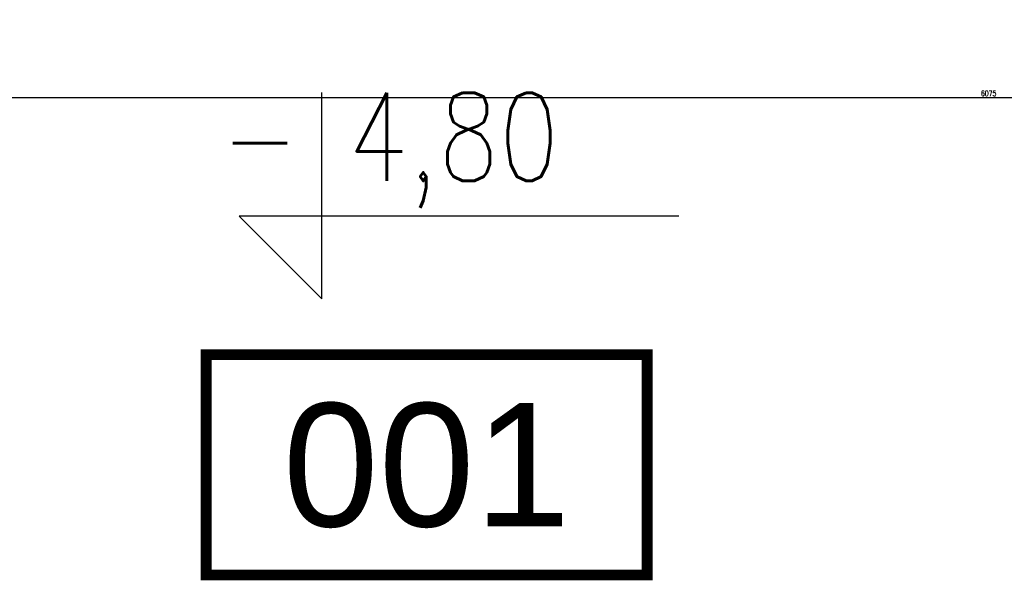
# Model space of a CAD drawing. Header units: centimetres. Extents: x -228435 to 46820, y -89367 to 152985.
# Tile 213 of 252: x 14425 to 16658, y 45327 to 46625. Entities that reach past the tile are written whole.
import ezdxf
from ezdxf.enums import TextEntityAlignment as Align

# ---------------------------------------------------------------- set-up
doc = ezdxf.new("R2010")
doc.units = ezdxf.units.CM
doc.header["$LTSCALE"] = 50
doc.header["$PDMODE"] = 35
doc.header["$PDSIZE"] = 0.1
doc.layers.get('0').update_dxf_attribs({"color": 8})
doc.layers.get('DEFPOINTS').update_dxf_attribs({"color": 8})
for name, color, linetype in [('Kondygnacja  -0_5$0$ARCH_INFO_KOTY_WYSOKOŚCIOWE_IST', 8, 'Continuous'), ('Kondygnacja -1$0$ARCH_INFO_OPISY', 8, 'Continuous'), ('Pomieszczenia -05$0$ARCH_INFO_AREA_ETYKIETY_200', 8, 'Continuous')]:
    doc.layers.add(name, color=color, linetype=linetype)
doc.layers.add('Kondygnacja  -0_5$0$ARCH_INFO_WYMIARY', color=8, linetype='Continuous', lineweight=9)
doc.styles.add('Kondygnacja  -0_5$0$Romans', font='Romans.shx', dxfattribs={"width": 0.7})
doc.styles.add('Kondygnacja  -0_5$0$ROMANS-50-CM', font='romans.shx', dxfattribs={"width": 0.8, "height": 10})
doc.styles.add('Kondygnacja -1$0$Standard', font='txt')
doc.styles.add('Pomieszczenia -05$0$Arial', font='ARIAL.TTF')
doc.dimstyles.new('Kondygnacja  -0_5$0$Wymiary 1-100', dxfattribs={"dimtxt": 12, "dimasz": 10, "dimexe": 5, "dimexo": 0, "dimgap": 4, "dimtad": 1, "dimrnd": 0.5, "dimzin": 12, "dimdsep": 46, "dimtxsty": 'Kondygnacja  -0_5$0$Romans', "dimblk": 'Kondygnacja  -0_5$0$_Oblique', "dimcen": 10, "dimdle": 10, "dimclrt": 55, "dimazin": 0, "dimtfac": 1, "dimtmove": 1, "dimatfit": 3, "dimfxl": 0, "dimtolj": 1, "dimtzin": 0, "dimarcsym": 0})
doc.dimstyles.new('Kondygnacja -1$0$ISO-25', dxfattribs={"dimtxt": 2.5, "dimasz": 2.5, "dimexe": 1.25, "dimexo": 0.625, "dimtad": 1, "dimtxsty": 'Kondygnacja -1$0$Standard', "dimcen": 2.5, "dimadec": 0, "dimazin": 0, "dimtfac": 1, "dimtmove": 0, "dimatfit": 3, "dimfxl": 0, "dimarcsym": 0})

# ---------------------------------------------------------------- blocks, each defined once
blk = doc.blocks.new('Kondygnacja  -0_5$0$_Oblique')
at = {"color": 0, "linetype": 'ByBlock', "lineweight": -2}
blk.add_line((-0.5, -0.5), (0.5, 0.5), dxfattribs=at)
blk = doc.blocks.new('*D160')
at = {"layer": 'DEFPOINTS', "color": 0}
for p in [(13585, 46700), (19660, 46700), (13585, 46447.7)]:
    blk.add_point(p, dxfattribs=at)
at = {"layer": 'Kondygnacja  -0_5$0$ARCH_INFO_WYMIARY', "color": 0, "lineweight": -2}
for p, q in [((19670, 46447.7), (13575, 46447.7)), ((13585, 46455.7), (13585, 46442.7)), ((19660, 46455.7), (19660, 46442.7))]:
    blk.add_line(p, q, dxfattribs=at)
at = {"layer": 'Kondygnacja  -0_5$0$ARCH_INFO_WYMIARY', "color": 0, "lineweight": -2, "xscale": 10, "yscale": 10, "zscale": 10, "rotation": 180}
blk.add_blockref('Kondygnacja  -0_5$0$_Oblique', (13585, 46447.7), dxfattribs=at)
at = {"layer": 'Kondygnacja  -0_5$0$ARCH_INFO_WYMIARY', "color": 0, "lineweight": -2, "xscale": 10, "yscale": 10, "zscale": 10}
blk.add_blockref('Kondygnacja  -0_5$0$_Oblique', (19660, 46447.7), dxfattribs=at)
at = {"layer": 'Kondygnacja  -0_5$0$ARCH_INFO_WYMIARY', "color": 55, "insert": (16622.5, 46457.7), "char_height": 12, "attachment_point": 5, "style": 'Kondygnacja  -0_5$0$Romans'}
blk.add_mtext('\\A1;6075', dxfattribs=at)
blk = doc.blocks.new('Pomieszczenia -05$0$etykieta_numer')
at = {"color": 0, "linetype": 'ByBlock', "const_width": 2.44}
blk.add_lwpolyline([(-50, -50), (-50, 0), (50, 0), (50, -50)], close=True, dxfattribs=at)
at = {"color": 0, "linetype": 'ByBlock', "style": 'Pomieszczenia -05$0$Arial'}
blk.add_attdef('AECAREA:NUMBER', text='', height=28, dxfattribs=at).set_placement((0, -25), align=Align.MIDDLE)
blk = doc.blocks.new('Kondygnacja -1$0$_Dot')
at = {"color": 0, "linetype": 'ByBlock', "lineweight": -2}
blk.add_line((-0.5, 0), (-1, 0), dxfattribs=at)
at = {"color": 0, "linetype": 'ByBlock', "const_width": 0.5}
blk.add_lwpolyline([(-0.25, 0, 1), (0.25, 0, 1)], format="xyb", close=True, dxfattribs=at)

msp = doc.modelspace()

# ---------------------------------------------------------------- linework, layer by layer
at = {"layer": 'Kondygnacja  -0_5$0$ARCH_INFO_KOTY_WYSOKOŚCIOWE_IST'}
msp.add_lwpolyline([(15919.722, 46179.008), (14922.538, 46179.008), (15110.038, 45991.508), (15110.038, 46459.942)], dxfattribs=at)

# ---------------------------------------------------------------- block references
at = {"layer": 'Pomieszczenia -05$0$ARCH_INFO_AREA_ETYKIETY_200', "linetype": 'Continuous', "lineweight": -3, "xscale": 10, "yscale": 10, "zscale": 10}
msp.add_blockref('Pomieszczenia -05$0$etykieta_numer', (15348.024, 45864.546), dxfattribs=at).add_auto_attribs({'AECAREA:NUMBER': '001'})

# ---------------------------------------------------------------- texts
at = {"layer": 'Kondygnacja  -0_5$0$ARCH_INFO_KOTY_WYSOKOŚCIOWE_IST', "insert": (14880.828, 46328.637), "char_height": 200, "width": 976.18926, "attachment_point": 4, "line_spacing_factor": 0.9, "style": 'Kondygnacja  -0_5$0$ROMANS-50-CM'}
msp.add_mtext('- 4,80', dxfattribs=at)

# ---------------------------------------------------------------- dimensions: what is measured, and where the dimension line sits
at = {"layer": 'Kondygnacja  -0_5$0$ARCH_INFO_WYMIARY'}
dim = msp.add_linear_dim(base=(13585, 46447.656), p1=(19660, 46700), p2=(13585, 46700), dimstyle='Kondygnacja  -0_5$0$Wymiary 1-100', dxfattribs=at)
dim.commit()
dim.dimension.update_dxf_attribs({"geometry": '*D160', "text_midpoint": (16622.5, 46457.656)})

# ---------------------------------------------------------------- leaders
at = {"layer": 'Kondygnacja -1$0$ARCH_INFO_OPISY'}
msp.add_leader([(14936.034, 44200), (13017.605, 45874.887), (9698.718, 45874.887)], dimstyle='Kondygnacja -1$0$ISO-25', override={"dimscale": 5, "dimasz": 2, "dimtad": 0, "dimldrblk": 'Kondygnacja -1$0$_Dot'}, dxfattribs=at)

doc.saveas('drawing.dxf')
